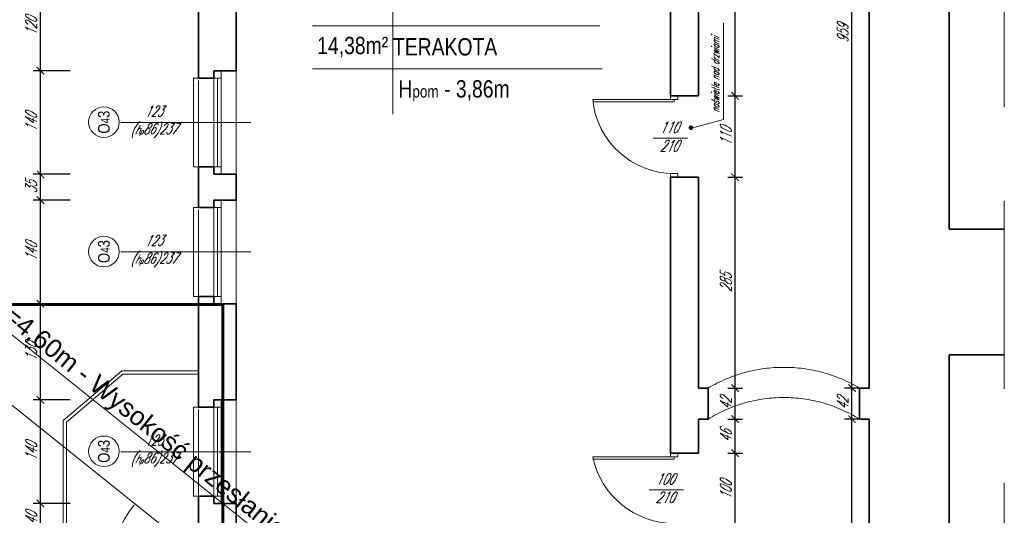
# Model space of a CAD drawing. Header units: millimetres. Extents: x 402 to 79005, y -7782 to 89952.
# Tile 71 of 256: x 26529 to 27861, y 15550 to 16220. Entities that reach past the tile are written whole.
import ezdxf

# ---------------------------------------------------------------- set-up
doc = ezdxf.new("R2010")
doc.units = ezdxf.units.MM
doc.header["$LTSCALE"] = 10
doc.linetypes.add('DASHED', pattern=[19.05, 12.7, -6.35])
doc.layers.get('0').update_dxf_attribs({"lineweight": 0})
doc.layers.get('Defpoints').update_dxf_attribs({"color": 253})
for name, color, linetype, lineweight in [('01 parter - ściany', 253, 'Continuous', 35), ('03-01_okna', 253, 'Continuous', 15), ('03_drzwi', 253, 'Continuous', 15), ('04-1_widok', 253, 'Continuous', 5), ('04-2_nad', 253, 'DASHED', 5), ('05-01_wymiary', 253, 'Continuous', 5), ('05-03_opis', 253, 'Continuous', 5), ('0_A_GRANICA OPRACOWANIA', 1, 'Continuous', 0), ('0_A_WYMIAROWANIE', 1, 'Continuous', 5), ('0_A_ŚCIANY ', 253, 'Continuous', 30)]:
    doc.layers.add(name, color=color, linetype=linetype, lineweight=lineweight)
doc.styles.add('ariel', font='ARIAL.TTF', dxfattribs={"width": 0.8})
doc.styles.add('ariel_wym', font='simplex.shx', dxfattribs={"width": 0.65, "oblique": 25})
doc.styles.get("Standard").update_dxf_attribs({"font": 'arial.ttf'})
doc.dimstyles.new('ariel 50', dxfattribs={"dimtxt": 15, "dimasz": 10, "dimexe": 10, "dimexo": 0, "dimgap": 5, "dimtad": 1, "dimdec": 1, "dimrnd": 0.5, "dimtxsty": 'ariel_wym', "dimblk": 'ARCHTICK', "dimcen": 2.5, "dimdle": 15, "dimazin": 0, "dimtfac": 1, "dimtdec": 1, "dimtix": 1, "dimtmove": 0, "dimatfit": 3, "dimldrblk": 'DOT', "dimfxl": 0, "dimarcsym": 0})
doc.dimstyles.new('ariel 50 wnętrze', dxfattribs={"dimtxt": 15, "dimasz": 10, "dimexe": 10, "dimexo": 0, "dimgap": 5, "dimtad": 1, "dimdec": 1, "dimrnd": 0.5, "dimtxsty": 'ariel_wym', "dimblk": 'ARCHTICK', "dimcen": 2.5, "dimdle": 15, "dimazin": 0, "dimtfac": 1, "dimtdec": 1, "dimtix": 1, "dimtmove": 0, "dimatfit": 3, "dimldrblk": 'DOT', "dimfxl": 0, "dimarcsym": 0})
doc.dimstyles.new('ISO-25', dxfattribs={"dimtxt": 2.5, "dimasz": 2.5, "dimexe": 1.25, "dimexo": 0.625, "dimtad": 1, "dimtxsty": 'Standard', "dimcen": 2.5, "dimadec": 0, "dimazin": 0, "dimtfac": 1, "dimtmove": 0, "dimatfit": 3, "dimfxl": 0, "dimarcsym": 0})

# ---------------------------------------------------------------- blocks, each defined once
blk = doc.blocks.new('_ArchTick')
at = {"color": 0, "linetype": 'ByBlock', "const_width": 0.15}
blk.add_lwpolyline([(-0.5, -0.5), (0.5, 0.5)], dxfattribs=at)
blk = doc.blocks.new('*D3141')
at = {"layer": '05-01_wymiary', "color": 0, "lineweight": -2}
for p, q in [((26557.3, 15511.4), (26557.3, 15581.4)), ((26597.3, 15566.4), (26547.3, 15566.4)), ((26597.3, 15526.4), (26547.3, 15526.4))]:
    blk.add_line(p, q, dxfattribs=at)
at = {"layer": 'Defpoints', "color": 0, "lineweight": 0}
for p in [(26557.3, 15566.4), (26822.2, 15566.4), (26822.2, 15526.4)]:
    blk.add_point(p, dxfattribs=at)
at = {"layer": '05-01_wymiary', "color": 0, "lineweight": -2, "xscale": 10, "yscale": 10, "zscale": 10}
for p, rotation in [((26557.3, 15566.4), 90), ((26557.3, 15526.4), 270)]:
    blk.add_blockref('_ArchTick', p, dxfattribs=dict(at, rotation=rotation))
at = {"layer": '05-01_wymiary', "color": 0, "insert": (26544.8, 15546.4), "char_height": 15, "attachment_point": 5, "rotation": 90, "style": 'ariel_wym'}
blk.add_mtext('40', dxfattribs=at)
blk = doc.blocks.new('_Dot')
at = {"color": 0, "linetype": 'ByBlock', "lineweight": -2}
blk.add_line((-0.5, 0), (-1, 0), dxfattribs=at)
at = {"color": 0, "linetype": 'ByBlock', "const_width": 0.5}
blk.add_lwpolyline([(-0.25, 0, 1), (0.25, 0, 1)], format="xyb", close=True, dxfattribs=at)
blk = doc.blocks.new('*D3142')
at = {"layer": '05-01_wymiary', "color": 0, "lineweight": -2}
for p, q in [((26557.3, 15551.4), (26557.3, 15721.4)), ((26597.3, 15706.4), (26547.3, 15706.4)), ((26597.3, 15566.4), (26547.3, 15566.4))]:
    blk.add_line(p, q, dxfattribs=at)
at = {"layer": 'Defpoints', "color": 0, "lineweight": 0}
for p in [(26557.3, 15706.4), (26822.2, 15706.4), (26822.2, 15566.4)]:
    blk.add_point(p, dxfattribs=at)
at = {"layer": '05-01_wymiary', "color": 0, "lineweight": -2, "xscale": 10, "yscale": 10, "zscale": 10}
for p, rotation in [((26557.3, 15706.4), 90), ((26557.3, 15566.4), 270)]:
    blk.add_blockref('_ArchTick', p, dxfattribs=dict(at, rotation=rotation))
at = {"layer": '05-01_wymiary', "color": 0, "insert": (26544.8, 15636.4), "char_height": 15, "attachment_point": 5, "rotation": 90, "style": 'ariel_wym'}
blk.add_mtext('140', dxfattribs=at)
blk = doc.blocks.new('*D3143')
at = {"layer": '05-01_wymiary', "color": 0, "lineweight": -2}
for p, q in [((26557.3, 15691.4), (26557.3, 15851.4)), ((26597.3, 15836.4), (26547.3, 15836.4)), ((26597.3, 15706.4), (26547.3, 15706.4))]:
    blk.add_line(p, q, dxfattribs=at)
at = {"layer": 'Defpoints', "color": 0, "lineweight": 0}
for p in [(26557.3, 15836.4), (26822.2, 15836.4), (26822.2, 15706.4)]:
    blk.add_point(p, dxfattribs=at)
at = {"layer": '05-01_wymiary', "color": 0, "lineweight": -2, "xscale": 10, "yscale": 10, "zscale": 10}
for p, rotation in [((26557.3, 15836.4), 90), ((26557.3, 15706.4), 270)]:
    blk.add_blockref('_ArchTick', p, dxfattribs=dict(at, rotation=rotation))
at = {"layer": '05-01_wymiary', "color": 0, "insert": (26544.8, 15771.4), "char_height": 15, "attachment_point": 5, "rotation": 90, "style": 'ariel_wym'}
blk.add_mtext('130', dxfattribs=at)
blk = doc.blocks.new('*D3144')
at = {"layer": '05-01_wymiary', "color": 0, "lineweight": -2}
for p, q in [((26557.3, 15821.4), (26557.3, 15991.4)), ((26597.3, 15976.4), (26547.3, 15976.4)), ((26597.3, 15836.4), (26547.3, 15836.4))]:
    blk.add_line(p, q, dxfattribs=at)
at = {"layer": 'Defpoints', "color": 0, "lineweight": 0}
for p in [(26557.3, 15976.4), (26822.2, 15976.4), (26822.2, 15836.4)]:
    blk.add_point(p, dxfattribs=at)
at = {"layer": '05-01_wymiary', "color": 0, "lineweight": -2, "xscale": 10, "yscale": 10, "zscale": 10}
for p, rotation in [((26557.3, 15976.4), 90), ((26557.3, 15836.4), 270)]:
    blk.add_blockref('_ArchTick', p, dxfattribs=dict(at, rotation=rotation))
at = {"layer": '05-01_wymiary', "color": 0, "insert": (26544.8, 15906.4), "char_height": 15, "attachment_point": 5, "rotation": 90, "style": 'ariel_wym'}
blk.add_mtext('140', dxfattribs=at)
blk = doc.blocks.new('*D3145')
at = {"layer": '05-01_wymiary', "color": 0, "lineweight": -2}
for p, q in [((26557.3, 15961.4), (26557.3, 16026.4)), ((26597.3, 16011.4), (26547.3, 16011.4)), ((26597.3, 15976.4), (26547.3, 15976.4))]:
    blk.add_line(p, q, dxfattribs=at)
at = {"layer": 'Defpoints', "color": 0, "lineweight": 0}
for p in [(26557.3, 16011.4), (26822.2, 16011.4), (26822.2, 15976.4)]:
    blk.add_point(p, dxfattribs=at)
at = {"layer": '05-01_wymiary', "color": 0, "lineweight": -2, "xscale": 10, "yscale": 10, "zscale": 10}
for p, rotation in [((26557.3, 16011.4), 90), ((26557.3, 15976.4), 270)]:
    blk.add_blockref('_ArchTick', p, dxfattribs=dict(at, rotation=rotation))
at = {"layer": '05-01_wymiary', "color": 0, "insert": (26544.8, 15993.9), "char_height": 15, "attachment_point": 5, "rotation": 90, "style": 'ariel_wym'}
blk.add_mtext('35', dxfattribs=at)
blk = doc.blocks.new('*D3146')
at = {"layer": '05-01_wymiary', "color": 0, "lineweight": -2}
for p, q in [((26557.3, 15996.4), (26557.3, 16166.4)), ((26597.3, 16151.4), (26547.3, 16151.4)), ((26597.3, 16011.4), (26547.3, 16011.4))]:
    blk.add_line(p, q, dxfattribs=at)
at = {"layer": 'Defpoints', "color": 0, "lineweight": 0}
for p in [(26557.3, 16151.4), (26822.2, 16151.4), (26822.2, 16011.4)]:
    blk.add_point(p, dxfattribs=at)
at = {"layer": '05-01_wymiary', "color": 0, "lineweight": -2, "xscale": 10, "yscale": 10, "zscale": 10}
for p, rotation in [((26557.3, 16151.4), 90), ((26557.3, 16011.4), 270)]:
    blk.add_blockref('_ArchTick', p, dxfattribs=dict(at, rotation=rotation))
at = {"layer": '05-01_wymiary', "color": 0, "insert": (26544.8, 16081.4), "char_height": 15, "attachment_point": 5, "rotation": 90, "style": 'ariel_wym'}
blk.add_mtext('140', dxfattribs=at)
blk = doc.blocks.new('*D3147')
at = {"layer": '05-01_wymiary', "color": 0, "lineweight": -2}
for p, q in [((26557.3, 16136.4), (26557.3, 16286.4)), ((26597.3, 16271.4), (26547.3, 16271.4)), ((26597.3, 16151.4), (26547.3, 16151.4))]:
    blk.add_line(p, q, dxfattribs=at)
at = {"layer": 'Defpoints', "color": 0, "lineweight": 0}
for p in [(26557.3, 16271.4), (26822.2, 16271.4), (26822.2, 16151.4)]:
    blk.add_point(p, dxfattribs=at)
at = {"layer": '05-01_wymiary', "color": 0, "lineweight": -2, "xscale": 10, "yscale": 10, "zscale": 10}
for p, rotation in [((26557.3, 16271.4), 90), ((26557.3, 16151.4), 270)]:
    blk.add_blockref('_ArchTick', p, dxfattribs=dict(at, rotation=rotation))
at = {"layer": '05-01_wymiary', "color": 0, "insert": (26544.8, 16211.4), "char_height": 15, "attachment_point": 5, "rotation": 90, "style": 'ariel_wym'}
blk.add_mtext('120', dxfattribs=at)
blk = doc.blocks.new('*D2716')
at = {"layer": '05-01_wymiary', "color": 0, "lineweight": -2}
for p, q in [((27654.9, 14882.4), (27654.9, 15695.4)), ((27664.9, 15680.4), (27644.9, 15680.4)), ((27664.9, 14897.4), (27644.9, 14897.4))]:
    blk.add_line(p, q, dxfattribs=at)
at = {"layer": 'Defpoints', "color": 0, "lineweight": 0}
for p in [(27654.9, 15680.4), (27665.2, 15680.4), (27665.2, 14897.4)]:
    blk.add_point(p, dxfattribs=at)
at = {"layer": '05-01_wymiary', "color": 0, "lineweight": -2, "xscale": 10, "yscale": 10, "zscale": 10}
for p, rotation in [((27654.9, 15680.4), 90), ((27654.9, 14897.4), 270)]:
    blk.add_blockref('_ArchTick', p, dxfattribs=dict(at, rotation=rotation))
at = {"layer": '05-01_wymiary', "color": 0, "insert": (27642.4, 15288.9), "char_height": 15, "attachment_point": 5, "rotation": 90, "style": 'ariel_wym'}
blk.add_mtext('783', dxfattribs=at)
blk = doc.blocks.new('*D2717')
at = {"layer": '05-01_wymiary', "color": 0, "lineweight": -2}
for p, q in [((27654.9, 15665.4), (27654.9, 15737.4)), ((27664.9, 15722.4), (27644.9, 15722.4)), ((27664.9, 15680.4), (27644.9, 15680.4))]:
    blk.add_line(p, q, dxfattribs=at)
at = {"layer": 'Defpoints', "color": 0, "lineweight": 0}
for p in [(27654.9, 15722.4), (27665.2, 15722.4), (27665.2, 15680.4)]:
    blk.add_point(p, dxfattribs=at)
at = {"layer": '05-01_wymiary', "color": 0, "lineweight": -2, "xscale": 10, "yscale": 10, "zscale": 10}
for p, rotation in [((27654.9, 15722.4), 90), ((27654.9, 15680.4), 270)]:
    blk.add_blockref('_ArchTick', p, dxfattribs=dict(at, rotation=rotation))
at = {"layer": '05-01_wymiary', "color": 0, "insert": (27642.4, 15701.4), "char_height": 15, "attachment_point": 5, "rotation": 90, "style": 'ariel_wym'}
blk.add_mtext('42', dxfattribs=at)
blk = doc.blocks.new('*D2718')
at = {"layer": '05-01_wymiary', "color": 0, "lineweight": -2}
for p, q in [((27654.9, 15707.4), (27654.9, 16696.3)), ((27664.9, 16681.3), (27644.9, 16681.3)), ((27664.9, 15722.4), (27644.9, 15722.4))]:
    blk.add_line(p, q, dxfattribs=at)
at = {"layer": 'Defpoints', "color": 0, "lineweight": 0}
for p in [(27654.9, 16681.3), (27665.2, 16681.3), (27665.2, 15722.4)]:
    blk.add_point(p, dxfattribs=at)
at = {"layer": '05-01_wymiary', "color": 0, "lineweight": -2, "xscale": 10, "yscale": 10, "zscale": 10}
for p, rotation in [((27654.9, 16681.3), 90), ((27654.9, 15722.4), 270)]:
    blk.add_blockref('_ArchTick', p, dxfattribs=dict(at, rotation=rotation))
at = {"layer": '05-01_wymiary', "color": 0, "insert": (27642.4, 16201.8), "char_height": 15, "attachment_point": 5, "rotation": 90, "style": 'ariel_wym'}
blk.add_mtext('959', dxfattribs=at)
blk = doc.blocks.new('*D2813')
at = {"layer": '05-01_wymiary', "color": 0, "lineweight": -2}
for p, q in [((27496.8, 15519.4), (27496.8, 15649.4)), ((27486.8, 15634.4), (27506.8, 15634.4)), ((27486.8, 15534.4), (27506.8, 15534.4))]:
    blk.add_line(p, q, dxfattribs=at)
at = {"layer": 'Defpoints', "color": 0, "lineweight": 0}
for p in [(27447.2, 15634.4), (27496.8, 15634.4), (27447.2, 15534.4)]:
    blk.add_point(p, dxfattribs=at)
at = {"layer": '05-01_wymiary', "color": 0, "lineweight": -2, "xscale": 10, "yscale": 10, "zscale": 10}
for p, rotation in [((27496.8, 15634.4), 90), ((27496.8, 15534.4), 270)]:
    blk.add_blockref('_ArchTick', p, dxfattribs=dict(at, rotation=rotation))
at = {"layer": '05-01_wymiary', "color": 0, "insert": (27484.3, 15584.4), "char_height": 15, "attachment_point": 5, "rotation": 90, "style": 'ariel_wym'}
blk.add_mtext('100', dxfattribs=at)
blk = doc.blocks.new('*D2814')
at = {"layer": '05-01_wymiary', "color": 0, "lineweight": -2}
for p, q in [((27496.8, 15619.4), (27496.8, 15695.4)), ((27486.8, 15680.4), (27506.8, 15680.4)), ((27486.8, 15634.4), (27506.8, 15634.4))]:
    blk.add_line(p, q, dxfattribs=at)
at = {"layer": 'Defpoints', "color": 0, "lineweight": 0}
for p in [(27460.2, 15680.4), (27496.8, 15680.4), (27447.2, 15634.4)]:
    blk.add_point(p, dxfattribs=at)
at = {"layer": '05-01_wymiary', "color": 0, "lineweight": -2, "xscale": 10, "yscale": 10, "zscale": 10}
for p, rotation in [((27496.8, 15680.4), 90), ((27496.8, 15634.4), 270)]:
    blk.add_blockref('_ArchTick', p, dxfattribs=dict(at, rotation=rotation))
at = {"layer": '05-01_wymiary', "color": 0, "insert": (27484.3, 15657.4), "char_height": 15, "attachment_point": 5, "rotation": 90, "style": 'ariel_wym'}
blk.add_mtext('46', dxfattribs=at)
blk = doc.blocks.new('*D2815')
at = {"layer": '05-01_wymiary', "color": 0, "lineweight": -2}
for p, q in [((27496.8, 15665.4), (27496.8, 15737.4)), ((27486.8, 15722.4), (27506.8, 15722.4)), ((27486.8, 15680.4), (27506.8, 15680.4))]:
    blk.add_line(p, q, dxfattribs=at)
at = {"layer": 'Defpoints', "color": 0, "lineweight": 0}
for p in [(27460.2, 15722.4), (27496.8, 15722.4), (27460.2, 15680.4)]:
    blk.add_point(p, dxfattribs=at)
at = {"layer": '05-01_wymiary', "color": 0, "lineweight": -2, "xscale": 10, "yscale": 10, "zscale": 10}
for p, rotation in [((27496.8, 15722.4), 90), ((27496.8, 15680.4), 270)]:
    blk.add_blockref('_ArchTick', p, dxfattribs=dict(at, rotation=rotation))
at = {"layer": '05-01_wymiary', "color": 0, "insert": (27484.3, 15701.4), "char_height": 15, "attachment_point": 5, "rotation": 90, "style": 'ariel_wym'}
blk.add_mtext('42', dxfattribs=at)
blk = doc.blocks.new('*D2816')
at = {"layer": '05-01_wymiary', "color": 0, "lineweight": -2}
for p, q in [((27496.8, 15707.4), (27496.8, 16022.4)), ((27486.8, 16007.4), (27506.8, 16007.4)), ((27486.8, 15722.4), (27506.8, 15722.4))]:
    blk.add_line(p, q, dxfattribs=at)
at = {"layer": 'Defpoints', "color": 0, "lineweight": 0}
for p in [(27447.2, 16007.4), (27496.8, 16007.4), (27460.2, 15722.4)]:
    blk.add_point(p, dxfattribs=at)
at = {"layer": '05-01_wymiary', "color": 0, "lineweight": -2, "xscale": 10, "yscale": 10, "zscale": 10}
for p, rotation in [((27496.8, 16007.4), 90), ((27496.8, 15722.4), 270)]:
    blk.add_blockref('_ArchTick', p, dxfattribs=dict(at, rotation=rotation))
at = {"layer": '05-01_wymiary', "color": 0, "insert": (27484.3, 15864.9), "char_height": 15, "attachment_point": 5, "rotation": 90, "style": 'ariel_wym'}
blk.add_mtext('285', dxfattribs=at)
blk = doc.blocks.new('*D2817')
at = {"layer": '05-01_wymiary', "color": 0, "lineweight": -2}
for p, q in [((27496.8, 15992.4), (27496.8, 16132.4)), ((27486.8, 16117.4), (27506.8, 16117.4)), ((27486.8, 16007.4), (27506.8, 16007.4))]:
    blk.add_line(p, q, dxfattribs=at)
at = {"layer": 'Defpoints', "color": 0, "lineweight": 0}
for p in [(27447.2, 16117.4), (27496.8, 16117.4), (27447.2, 16007.4)]:
    blk.add_point(p, dxfattribs=at)
at = {"layer": '05-01_wymiary', "color": 0, "lineweight": -2, "xscale": 10, "yscale": 10, "zscale": 10}
for p, rotation in [((27496.8, 16117.4), 90), ((27496.8, 16007.4), 270)]:
    blk.add_blockref('_ArchTick', p, dxfattribs=dict(at, rotation=rotation))
at = {"layer": '05-01_wymiary', "color": 0, "insert": (27484.3, 16062.4), "char_height": 15, "attachment_point": 5, "rotation": 90, "style": 'ariel_wym'}
blk.add_mtext('110', dxfattribs=at)
blk = doc.blocks.new('*D2818')
at = {"layer": '05-01_wymiary', "color": 0, "lineweight": -2}
for p, q in [((27496.8, 16102.4), (27496.8, 16492.4)), ((27486.8, 16477.4), (27506.8, 16477.4)), ((27486.8, 16117.4), (27506.8, 16117.4))]:
    blk.add_line(p, q, dxfattribs=at)
at = {"layer": 'Defpoints', "color": 0, "lineweight": 0}
for p in [(27447.2, 16477.4), (27496.8, 16477.4), (27447.2, 16117.4)]:
    blk.add_point(p, dxfattribs=at)
at = {"layer": '05-01_wymiary', "color": 0, "lineweight": -2, "xscale": 10, "yscale": 10, "zscale": 10}
for p, rotation in [((27496.8, 16477.4), 90), ((27496.8, 16117.4), 270)]:
    blk.add_blockref('_ArchTick', p, dxfattribs=dict(at, rotation=rotation))
at = {"layer": '05-01_wymiary', "color": 0, "insert": (27484.3, 16297.4), "char_height": 15, "attachment_point": 5, "rotation": 90, "style": 'ariel_wym'}
blk.add_mtext('360', dxfattribs=at)
blk = doc.blocks.new('*D4588')
at = {"layer": '0_A_WYMIAROWANIE', "color": 0, "lineweight": -2}
blk.add_arc((29337.9, 15678.2), 175.4, 180.8167, 239.1833, dxfattribs=at)
at = {"layer": '0_A_WYMIAROWANIE', "color": 0}
for points in [[(29163, 15675.7), (29162.2, 15675.7), (29162.6, 15678.2)], [(29247.9, 15527.2), (29248.3, 15527.9), (29250.3, 15526.3)]]:
    blk.add_solid(points, dxfattribs=at)
at = {"layer": 'Defpoints', "color": 0}
for p in [(28877.9, 15678.2), (29337.9, 15678.2), (29337.9, 15678.2), (29197.5, 15573.1), (29107.9, 15279.8)]:
    blk.add_point(p, dxfattribs=at)
at = {"layer": '0_A_WYMIAROWANIE', "color": 0, "lineweight": 9, "insert": (29197.7, 15597.2), "char_height": 25, "attachment_point": 5, "rotation": 300}
blk.add_mtext('60%%d', dxfattribs=at)
blk = doc.blocks.new('*D4589')
at = {"layer": '0_A_WYMIAROWANIE', "color": 0, "lineweight": -2}
for p, q in [((28877.9, 15697.1), (28877.9, 15754)), ((29337.9, 15697.1), (29337.9, 15754)), ((28880.4, 15752.7), (29335.4, 15752.7))]:
    blk.add_line(p, q, dxfattribs=at)
at = {"layer": '0_A_WYMIAROWANIE', "color": 0}
for points in [[(28880.4, 15753.2), (28880.4, 15752.3), (28877.9, 15752.7)], [(29335.4, 15752.3), (29335.4, 15753.2), (29337.9, 15752.7)]]:
    blk.add_solid(points, dxfattribs=at)
at = {"layer": 'Defpoints', "color": 0}
for p in [(29337.9, 15752.7), (28877.9, 15696.4), (29337.9, 15696.4)]:
    blk.add_point(p, dxfattribs=at)
at = {"layer": '0_A_WYMIAROWANIE', "color": 0, "lineweight": 9, "insert": (29122.9, 15769.6), "char_height": 25, "attachment_point": 5}
blk.add_mtext('h=4,60m - Wysokość przesłaniania.', dxfattribs=at)
blk = doc.blocks.new('zw$D85')
at = {"layer": '0_A_WYMIAROWANIE', "lineweight": 9}
blk.add_line((0, 0), (-460, 0), dxfattribs=at)
blk.add_lwpolyline([(-230, -398.372), (0, 0)], dxfattribs=at)
blk.add_arc((0, 0), 460, 180, 240, dxfattribs=at)
dim = blk.add_linear_dim(base=(0, 74.587), p1=(-460, 18.289), p2=(0, 18.289), text='h=4,60m - Wysokość przesłaniania.', dimstyle='ISO-25', override={"dimtxt": 25, "dimtxsty": 'Standard'}, dxfattribs=at)
dim.commit()
dim.dimension.update_dxf_attribs({"geometry": '*D4589', "text_midpoint": (-215.066, 74.587), "dimtype": 128, "insert": (-29337.947, -15678.157)})
dim = blk.add_angular_dim_2l(base=(-140.424, -105.083), line1=((-460, 0), (0, 0)), line2=((-230, -398.372), (0, 0)), dimstyle='ISO-25', override={"dimtxt": 25}, dxfattribs=at)
dim.commit()
dim.dimension.update_dxf_attribs({"geometry": '*D4588', "text_midpoint": (-140.296, -81), "insert": (-29337.947, -15678.157)})

msp = doc.modelspace()

# ---------------------------------------------------------------- hatches: boundary and pattern name
at = {"layer": '03_drzwi'}
msp.add_hatch(color=256, dxfattribs=at).paths.add_polyline_path([(27440.251, 16074.327, 1), (27433.987, 16074.327, 1)])

# ---------------------------------------------------------------- linework, layer by layer
at = {"layer": '01 parter - ściany'}
for p, q in [((27786.174, 15937.403), (27786.174, 16784.612)), ((27678.226, 15722.403), (27678.226, 16681.287)), ((27447.226, 16117.403), (27447.226, 16477.403)), ((27409.226, 16117.403), (27409.226, 16427.403)), ((26771.226, 16271.403), (26771.226, 16151.403)), ((26822.226, 16271.403), (26822.226, 16167.403)), ((26822.226, 16167.403), (26822.226, 16151.403)), ((26791.726, 16151.403), (26822.226, 16151.403)), ((27447.226, 16117.403), (27409.226, 16117.403)), ((26771.226, 16011.403), (26771.226, 15976.403)), ((26822.226, 16011.403), (26791.726, 16011.403)), ((26822.226, 16011.403), (26822.226, 15976.403)), ((27409.226, 15634.403), (27409.226, 16007.403)), ((27447.226, 16007.403), (27409.226, 16007.403)), ((27447.226, 15722.403), (27447.226, 16007.403)), ((26791.726, 15976.403), (26822.226, 15976.403)), ((27786.174, 15937.403), (27860.903, 15937.403)), ((26771.226, 15836.403), (26771.226, 15706.403)), ((26791.726, 15836.403), (26822.226, 15836.403)), ((26822.226, 15836.403), (26822.226, 15706.403)), ((27786.174, 15767.403), (27860.903, 15767.403)), ((27786.174, 14848.403), (27786.174, 15767.403)), ((27460.226, 15722.403), (27447.226, 15722.403)), ((27460.226, 15680.403), (27460.226, 15722.403)), ((27678.226, 15722.403), (27665.226, 15722.403)), ((27665.226, 15722.403), (27665.226, 15680.403)), ((26791.726, 15706.403), (26822.226, 15706.403)), ((27447.226, 15634.403), (27447.226, 15680.403)), ((27447.226, 15680.403), (27460.226, 15680.403)), ((27665.226, 15680.403), (27678.226, 15680.403)), ((27678.226, 14897.403), (27678.226, 15680.403)), ((27409.226, 15634.403), (27447.226, 15634.403)), ((26771.226, 15566.403), (26771.226, 15526.403)), ((26791.726, 15566.403), (26822.226, 15566.403)), ((26822.226, 15566.403), (26822.226, 15526.403))]:
    msp.add_line(p, q, dxfattribs=at)
for points in [[(26791.726, 16151.403), (26791.726, 16141.403), (26771.226, 16141.403), (26771.226, 16151.403)], [(26791.726, 16011.403), (26791.726, 16021.403), (26771.226, 16021.403), (26771.226, 16011.403)], [(26791.726, 15976.403), (26791.726, 15966.403), (26771.226, 15966.403), (26771.226, 15976.403)], [(26791.726, 15836.403), (26791.726, 15846.403), (26771.226, 15846.403), (26771.226, 15836.403)], [(26791.726, 15706.403), (26791.726, 15696.403), (26771.226, 15696.403), (26771.226, 15706.403)], [(26791.726, 15566.403), (26791.726, 15576.403), (26771.226, 15576.403), (26771.226, 15566.403)]]:
    msp.add_lwpolyline(points, dxfattribs=at)
at = {"layer": '03-01_okna', "linetype": 'DASHED'}
for p, q in [((26771.226, 16011.403), (26771.226, 16151.403)), ((26771.226, 15836.403), (26771.226, 15976.403)), ((26771.226, 15566.403), (26771.226, 15706.403))]:
    msp.add_line(p, q, dxfattribs=at)
at = {"layer": '03-01_okna', "linetype": 'Continuous', "lineweight": 0}
for p, q in [((26791.726, 16011.403), (26791.726, 16151.403)), ((26801.726, 16141.403), (26791.726, 16141.403)), ((26796.726, 16021.403), (26796.726, 16141.403)), ((26801.726, 16011.403), (26801.726, 16151.403)), ((26801.726, 16151.403), (26801.726, 16141.403)), ((26801.726, 16021.403), (26791.726, 16021.403)), ((26801.726, 16011.403), (26801.726, 16021.403)), ((26791.726, 15836.403), (26791.726, 15976.403)), ((26801.726, 15836.403), (26801.726, 15976.403)), ((26801.726, 15976.403), (26801.726, 15966.403)), ((26801.726, 15966.403), (26791.726, 15966.403)), ((26796.726, 15846.403), (26796.726, 15966.403)), ((26801.726, 15846.403), (26791.726, 15846.403)), ((26801.726, 15836.403), (26801.726, 15846.403)), ((26791.726, 15566.403), (26791.726, 15706.403)), ((26801.726, 15566.403), (26801.726, 15706.403)), ((26801.726, 15706.403), (26801.726, 15696.403)), ((26801.726, 15696.403), (26791.726, 15696.403)), ((26796.726, 15576.403), (26796.726, 15696.403)), ((26801.726, 15576.403), (26791.726, 15576.403)), ((26801.726, 15566.403), (26801.726, 15576.403))]:
    msp.add_line(p, q, dxfattribs=at)
for points in [[(26771.226, 16141.403), (26764.478, 16141.403), (26764.478, 16021.403), (26771.226, 16021.403)], [(26771.226, 15966.403), (26764.478, 15966.403), (26764.478, 15846.403), (26771.226, 15846.403)], [(26771.226, 15696.403), (26764.478, 15696.403), (26764.478, 15576.403), (26771.226, 15576.403)]]:
    msp.add_lwpolyline(points, dxfattribs=at)
at = {"layer": '03_drzwi'}
for p, q in [((27481.277, 16085.281), (27481.277, 16216.157)), ((27409.226, 16112.403), (27409.226, 16117.403)), ((27419.226, 16117.403), (27419.226, 16112.403)), ((27414.226, 16112.403), (27304.226, 16112.403)), ((27414.226, 16109.403), (27304.554, 16109.444)), ((27419.226, 16112.403), (27409.226, 16112.403)), ((27414.226, 16109.403), (27414.226, 16112.403)), ((27437.648, 16073.974), (27481.277, 16085.281)), ((27385.969, 16060.312), (27432.616, 16060.312)), ((27409.226, 16007.403), (27409.226, 16012.403)), ((27409.226, 16012.403), (27419.226, 16012.403)), ((27419.226, 16012.403), (27419.226, 16007.403)), ((27409.226, 15639.403), (27409.226, 15644.403)), ((27409.226, 15634.403), (27409.226, 15629.403)), ((27419.226, 15634.403), (27419.226, 15629.403)), ((27414.226, 15629.403), (27304.226, 15629.403)), ((27414.226, 15626.403), (27304.554, 15626.444)), ((27419.226, 15629.403), (27409.226, 15629.403)), ((27414.226, 15626.403), (27414.226, 15629.403)), ((27380.462, 15584.993), (27427.11, 15584.993))]:
    msp.add_line(p, q, dxfattribs=at)
for centre, radius, start, end in [((27414.452, 16123.152), 110.749, 185.569693, 269.882929), ((27414.921, 15652.475), 113.074, 191.773573, 269.647614)]:
    msp.add_arc(centre, radius, start, end, dxfattribs=at)
at = {"layer": '04-1_widok'}
for p, q in [((26822.226, 16011.403), (26822.226, 16151.403)), ((26822.226, 15836.403), (26822.226, 15976.403)), ((26822.226, 15566.403), (26822.226, 15706.403))]:
    msp.add_line(p, q, dxfattribs=at)
at = {"layer": '04-2_nad', "ltscale": 2}
for centre, radius, start, end in [((27562.726, 15548.951), 201.475, 59.419447, 120.580562), ((27562.726, 15515.396), 194.251, 58.152065, 121.847944)]:
    msp.add_arc(centre, radius, start, end, dxfattribs=at)
at = {"layer": '05-03_opis', "linetype": 'DASHED', "ltscale": 2}
msp.add_line((27860.903, 13816.403), (27860.903, 17791.403), dxfattribs=at)
at = {"layer": '05-03_opis'}
for p, q in [((27034.055, 16500.564), (27034.055, 16092.463)), ((26925.142, 16212.232), (27313.716, 16212.232)), ((26925.142, 16153.874), (27316.87, 16153.874))]:
    msp.add_line(p, q, dxfattribs=at)
at = {"layer": '05-03_opis', "lineweight": 0}
for p, q in [((26841.863, 16081.403), (26665.845, 16081.403)), ((26841.863, 15906.403), (26665.845, 15906.403)), ((26841.863, 15636.403), (26665.845, 15636.403))]:
    msp.add_line(p, q, dxfattribs=at)
for centre in [(26643.156, 16081.903), (26643.156, 15906.903), (26643.156, 15636.903)]:
    msp.add_circle(centre, 20.689, dxfattribs=at)
at = {"layer": '0_A_GRANICA OPRACOWANIA', "color": 1, "linetype": 'DASHED', "const_width": 4}
msp.add_lwpolyline([(25790.687, 15835.23), (26803.781, 15835.23), (26803.781, 14441.308), (25790.687, 14441.308)], close=True, dxfattribs=at)
at = {"layer": '0_A_ŚCIANY ', "lineweight": 0}
for points in [[(26667.258, 15745.831), (26588.153, 15678.482)], [(26668.914, 15741.331), (26592.653, 15676.403)], [(26771.226, 15745.831), (26667.258, 15745.831)], [(26668.914, 15741.331), (26771.226, 15741.331)], [(25997.153, 15377.482), (25997.153, 14910.903), (26588.153, 14910.903), (26588.153, 15678.482)], [(26465.653, 14906.403), (26592.653, 14906.403), (26592.653, 15676.403)]]:
    msp.add_lwpolyline(points, dxfattribs=at)

# ---------------------------------------------------------------- block references
at = {"layer": '0_A_WYMIAROWANIE', "lineweight": 9, "rotation": 321.3660564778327}
msp.add_blockref('zw$D85', (26822.226, 15456.403), dxfattribs=at)

# ---------------------------------------------------------------- texts
at = {"layer": '03_drzwi', "insert": (27465.039, 16094.913), "char_height": 10, "width": 131.79635, "attachment_point": 1, "rotation": 90, "style": 'ariel_wym'}
msp.add_mtext('naświetle nad drzwiami', dxfattribs=at)
at = {"layer": '03_drzwi', "char_height": 15, "width": 160.59049, "attachment_point": 7, "style": 'ariel_wym'}
for s, insert in [('110\\P210', (27394.905, 16042.436)), ('100\\P210', (27389.399, 15567.117))]:
    msp.add_mtext(s, dxfattribs=dict(at, insert=insert))
at = {"layer": '05-03_opis', "char_height": 23.4234, "style": 'ariel'}
for s, insert, width, attachment_point in [('{\\fArial|b0|i0|c238|p34;14,38m²}', (26979.599, 16183.328), 108.9126, 5), ('{\\fArial|b0|i0|c238|p34;TERAKOTA}', (27034.055, 16183.603), 322.789, 4), ('{\\fArial|b0|i0|c238|p34; H\\H0.7x;pom\\H1.429x; - 3,86m}', (27034.055, 16124.42), 322.789, 4)]:
    msp.add_mtext(s, dxfattribs=dict(at, insert=insert, width=width, attachment_point=attachment_point))
at = {"layer": '05-03_opis', "lineweight": 0, "char_height": 14.4, "width": 62.66128, "attachment_point": 5, "style": 'ariel_wym'}
for insert in [(26710.728, 16082.474), (26710.728, 15907.474), (26710.728, 15637.474)]:
    msp.add_mtext('123\\P({\\H0.8333x;h\\H0.6x;p}86)237', dxfattribs=dict(at, insert=insert))
at = {"layer": '05-03_opis', "lineweight": 0, "char_height": 15.84, "width": 75.19353, "attachment_point": 5, "rotation": 90, "style": 'ariel'}
for insert in [(26643.156, 16081.903), (26643.156, 15906.903), (26643.156, 15636.903)]:
    msp.add_mtext('O{\\H0.7576x;4}3', dxfattribs=dict(at, insert=insert))

# ---------------------------------------------------------------- dimensions: what is measured, and where the dimension line sits
at = {"layer": '05-01_wymiary'}
for base, p1, p2, picture, middle in [((27654.912, 16681.287), (27665.226, 15722.403), (27665.226, 16681.287), '*D2718', (27642.412, 16201.845)), ((27496.805, 16477.403), (27447.226, 16117.403), (27447.226, 16477.403), '*D2818', (27484.305, 16297.403)), ((27496.805, 16117.403), (27447.226, 16007.403), (27447.226, 16117.403), '*D2817', (27484.305, 16062.403)), ((27496.805, 16007.403), (27460.226, 15722.403), (27447.226, 16007.403), '*D2816', (27484.305, 15864.903)), ((27496.805, 15722.403), (27460.226, 15680.403), (27460.226, 15722.403), '*D2815', (27484.305, 15701.403)), ((27654.912, 15722.403), (27665.226, 15680.403), (27665.226, 15722.403), '*D2717', (27642.412, 15701.403)), ((27496.805, 15680.403), (27447.226, 15634.403), (27460.226, 15680.403), '*D2814', (27484.305, 15657.403)), ((27654.912, 15680.403), (27665.226, 14897.403), (27665.226, 15680.403), '*D2716', (27642.412, 15288.903)), ((27496.805, 15634.403), (27447.226, 15534.403), (27447.226, 15634.403), '*D2813', (27484.305, 15584.403))]:
    dim = msp.add_linear_dim(base=base, p1=p1, p2=p2, angle=90, dimstyle='ariel 50 wnętrze', override={"dimtmove": 1}, dxfattribs=at)
    dim.commit()
    dim.dimension.update_dxf_attribs({"geometry": picture, "text_midpoint": middle})
for base, p1, p2, picture, middle in [((26557.253, 16271.403), (26822.226, 16151.403), (26822.226, 16271.403), '*D3147', (26544.753, 16211.403)), ((26557.253, 16151.403), (26822.226, 16011.403), (26822.226, 16151.403), '*D3146', (26544.753, 16081.403)), ((26557.253, 16011.403), (26822.226, 15976.403), (26822.226, 16011.403), '*D3145', (26544.753, 15993.903)), ((26557.253, 15976.403), (26822.226, 15836.403), (26822.226, 15976.403), '*D3144', (26544.753, 15906.403)), ((26557.253, 15836.403), (26822.226, 15706.403), (26822.226, 15836.403), '*D3143', (26544.753, 15771.403)), ((26557.253, 15706.403), (26822.226, 15566.403), (26822.226, 15706.403), '*D3142', (26544.753, 15636.403)), ((26557.253, 15566.403), (26822.226, 15526.403), (26822.226, 15566.403), '*D3141', (26544.753, 15546.403))]:
    dim = msp.add_linear_dim(base=base, p1=p1, p2=p2, angle=90, dimstyle='ariel 50', dxfattribs=at)
    dim.commit()
    dim.dimension.update_dxf_attribs({"geometry": picture, "text_midpoint": middle})

doc.saveas('drawing.dxf')
